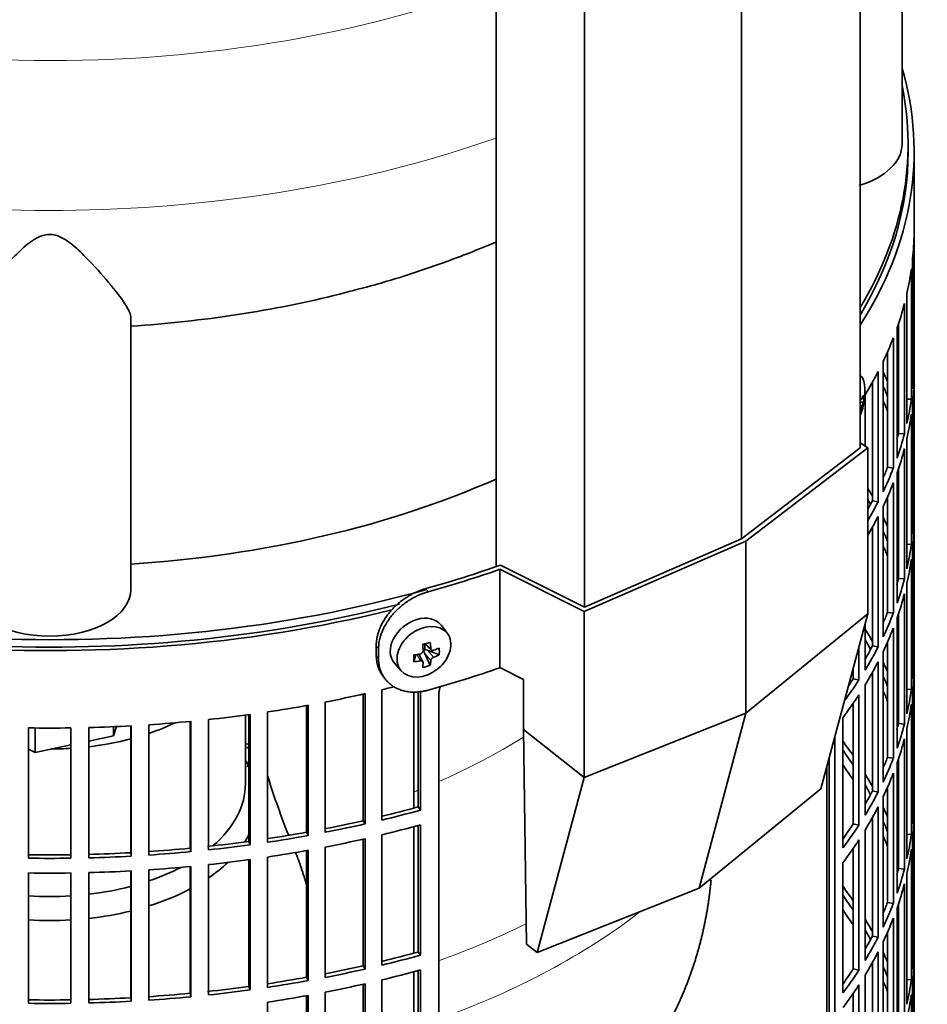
# Model space of a CAD drawing. Header units: millimetres. Extents: x 451 to 1335, y -1116 to 1317.
# Tile 6 of 28: x 1181 to 1332, y -867 to -703. Entities that reach past the tile are written whole.
import ezdxf

# ---------------------------------------------------------------- set-up
doc = ezdxf.new("R2010")
doc.units = ezdxf.units.MM
for name, color, linetype in [('LOW_334-1', 7, 'Continuous'), ('M5X8_UNI7687', 7, 'Continuous'), ('VSI184-254_GIUNT', 7, 'Continuous'), ('VSI344-454_FILTR', 7, 'Continuous'), ('VSI344-454_SUPPO', 7, 'Continuous'), ('VSI344-454_TERMI', 7, 'Continuous'), ('VSI344_DIFFUSORE', 7, 'Continuous')]:
    doc.layers.add(name, color=color, linetype=linetype)

# ---------------------------------------------------------------- blocks, each defined once
blk = doc.blocks.new('SE4')
at = {"layer": 'LOW_334-1', "color": 7, "linetype": 'Continuous', "lineweight": 35}
for p, q in [((1320.39, -774.38), (1320.39, -577.74)), ((1300.73, -789.44), (1300.73, -592.57)), ((1259.97, -597.15), (1259.97, -794.07)), ((1274.64, -800.79), (1274.64, -603.92))]:
    blk.add_line(p, q, dxfattribs=at)
at = {"layer": 'M5X8_UNI7687', "color": 7, "linetype": 'Continuous', "lineweight": 35}
for p, q in [((1320.4, -762.4), (1320.39, -762.4)), ((1320.39, -766.29), (1320.6, -766.32)), ((1320.99, -766.75), (1320.39, -766.78)), ((1251.9, -805.2), (1250.9, -803.85)), ((1248.09, -806.91), (1249.26, -807.92)), ((1248.17, -806.98), (1248.17, -807.86)), ((1246.3, -809.87), (1246.66, -808.68)), ((1247.83, -809.86), (1247.13, -808.6)), ((1249.05, -810.47), (1248.14, -808.5)), ((1250.53, -808.73), (1248.59, -807.97)), ((1243.12, -810.13), (1244.23, -811.39))]:
    blk.add_line(p, q, dxfattribs=at)
at = {"layer": 'M5X8_UNI7687', "color": 4, "linetype": 'Continuous', "lineweight": 9}
for p, q in [((1320.39, -766.08), (1320.49, -766.09)), ((1320.39, -767.31), (1320.7, -767.4)), ((1320.49, -768.07), (1320.39, -768.04)), ((1248.22, -806.88), (1249.15, -807.68)), ((1247.41, -809.71), (1246.82, -808.66)), ((1249.15, -809.65), (1248.14, -808.5)), ((1248.59, -807.97), (1249.6, -809.12))]:
    blk.add_line(p, q, dxfattribs=at)
at = {"layer": 'M5X8_UNI7687', "color": 7, "linetype": 'Continuous', "lineweight": 35}
blk.add_arc((1311.21, -765.04), 10, 336.6187, 6.9701, dxfattribs=at)
for centre, major_axis, ratio, start_param, end_param in [((1319.1, -767.16), (-1.28, -4.76), 0.345066, 2.435688, 3.131374), ((1311.16, -765.12), (8.46, -5.33), 0.767256, 0.571643, 0.637478), ((1311.23, -765.16), (9.95, 0.94), 0.545079, -0.368205, -0.253645), ((1311.92, -767.18), (8.79, 2.9), 0.802083, 5.949712, 6.099404), ((1311.16, -765.12), (8.46, -5.33), 0.767256, 0.263551, 0.329385), ((1311.23, -764.91), (9.95, -0.99), 0.605228, 6.0268, 6.141359), ((1246.94, -806.9), (3.89, 3.14), 0.739997, 0, 3.172175), ((1246.94, -806.9), (3.89, 3.14), 0.739997, 6.252603, 6.283185), ((1245.25, -807.31), (8.97, 2.29), 0.035701, -1.293098, -1.143406), ((1244.47, -803.63), (2.06, -9.79), 0.279258, 1.046834, 1.161394), ((1244.18, -803.7), (3.16, -9.49), 0.408248, 1.007206, 1.121766), ((1244.33, -803.79), (9.99, 0.43), 0.510658, -1.393505, -1.278945), ((1248.03, -804.06), (-1.01, -9.2), 0.152739, -1.021742, -0.87205), ((1248.4, -808.15), (0.391, 0.312), 0.744948, 1.56038, 2.087178), ((1248.6, -808.38), (-0.449, 0.845), 0.482969, 0.934611, 1.452812), ((1248.6, -808.38), (-0.837, 0.408), 0.40333, 4.914112, 5.432313), ((1244.33, -803.79), (9.99, 0.43), 0.510658, -1.036687, -0.922127), ((1244.33, -803.54), (9.99, -0.48), 0.639648, -0.984117, -0.869557), ((1242.48, -805.56), (6.65, -6.44), 0.71261, 0.529363, 0.679055), ((1244.33, -803.54), (9.99, -0.48), 0.639648, -1.340934, -1.226375), ((1244.47, -803.63), (2.06, -9.79), 0.279258, 0.690017, 0.804576), ((1245.25, -802.31), (7.61, -5.28), 0.901051, 5.557555, 5.707247), ((1244.18, -803.7), (3.16, -9.49), 0.408248, 0.650389, 0.764948)]:
    blk.add_ellipse(centre, major_axis=major_axis, ratio=ratio, start_param=start_param, end_param=end_param, dxfattribs=at)
blk.add_ellipse((1248, -808.21), major_axis=(-3.84, -3.1), ratio=0.739997, dxfattribs=at)
for points in [[(1320.49, -766.09), (1320.49, -766.11), (1320.49, -766.14), (1320.5, -766.17), (1320.51, -766.2), (1320.52, -766.23), (1320.53, -766.26), (1320.54, -766.28), (1320.56, -766.3), (1320.57, -766.31), (1320.59, -766.32), (1320.6, -766.32), (1320.62, -766.32), (1320.63, -766.31), (1320.65, -766.3), (1320.67, -766.29), (1320.68, -766.27), (1320.69, -766.25), (1320.7, -766.24)], [(1320.7, -767.4), (1320.69, -767.41), (1320.68, -767.43), (1320.67, -767.46), (1320.65, -767.5), (1320.63, -767.53), (1320.62, -767.57), (1320.6, -767.62), (1320.59, -767.66), (1320.57, -767.71), (1320.56, -767.76), (1320.54, -767.8), (1320.53, -767.85), (1320.52, -767.9), (1320.51, -767.94), (1320.5, -767.98), (1320.49, -768.02), (1320.49, -768.05), (1320.49, -768.07)], [(1247.41, -808.55), (1247.43, -808.55), (1247.46, -808.54), (1247.5, -808.53), (1247.55, -808.51), (1247.59, -808.48), (1247.63, -808.46), (1247.67, -808.43), (1247.7, -808.4), (1247.74, -808.36), (1247.77, -808.32), (1247.79, -808.28), (1247.82, -808.24), (1247.83, -808.2), (1247.85, -808.16), (1247.86, -808.11), (1247.86, -808.07), (1247.86, -808.04), (1247.86, -808.02)], [(1249.15, -807.68), (1249.15, -807.69), (1249.15, -807.72), (1249.16, -807.76), (1249.17, -807.8), (1249.19, -807.83), (1249.21, -807.86), (1249.23, -807.89), (1249.26, -807.92), (1249.29, -807.94), (1249.33, -807.96), (1249.36, -807.97), (1249.4, -807.98), (1249.44, -807.99), (1249.47, -807.99), (1249.51, -807.98), (1249.55, -807.98), (1249.58, -807.97), (1249.6, -807.96)], [(1249.6, -809.12), (1249.58, -809.13), (1249.55, -809.14), (1249.51, -809.16), (1249.47, -809.18), (1249.44, -809.21), (1249.4, -809.24), (1249.36, -809.27), (1249.33, -809.3), (1249.29, -809.34), (1249.26, -809.38), (1249.23, -809.42), (1249.21, -809.46), (1249.19, -809.5), (1249.17, -809.53), (1249.16, -809.57), (1249.15, -809.61), (1249.15, -809.64), (1249.15, -809.65)], [(1247.86, -810), (1247.86, -809.98), (1247.86, -809.96), (1247.86, -809.92), (1247.85, -809.89), (1247.83, -809.86), (1247.82, -809.83), (1247.79, -809.81), (1247.77, -809.78), (1247.74, -809.76), (1247.7, -809.74), (1247.67, -809.73), (1247.63, -809.71), (1247.59, -809.71), (1247.55, -809.7), (1247.5, -809.7), (1247.46, -809.7), (1247.43, -809.71), (1247.41, -809.71)]]:
    blk.add_open_spline(points, degree=3, dxfattribs=at)
at = {"layer": 'VSI184-254_GIUNT', "color": 7, "linetype": 'Continuous', "lineweight": 35}
blk.add_line((1218.37, -830.09), (1218.37, -818.72), dxfattribs=at)
for centre, major_axis, start_param, end_param in [((1185.87, -805.59), (-32.5, 0), -4.180525, -4.017085), ((1185.87, -805.59), (-32.5, 0), 1.772095, 1.997343), ((1185.87, -805.59), (-32.5, 0), 1.577864, 1.67924), ((1185.87, -832.91), (-34.5, 0), 3.431632, 3.483762), ((1185.87, -830.09), (32.5, 0), 5.699123, 6.283185), ((1185.87, -832.91), (-34.5, 0), -3.493649, -3.431632), ((1185.87, -832.91), (-34.5, 0), -3.841652, -3.683371), ((1185.87, -830.09), (32.5, 0), -1.038932, -0.835386), ((1185.87, -830.09), (32.5, 0), 4.913688, 5.138936), ((1185.87, -832.91), (-34.5, 0), -4.214307, -3.970564), ((1185.87, -830.09), (32.5, 0), 4.603946, 4.820832), ((1185.87, -832.91), (-34.5, 0), 1.760279, 1.971151), ((1185.87, -832.91), (-34.5, 0), 1.468662, 1.67293)]:
    blk.add_ellipse(centre, major_axis=major_axis, ratio=0.57735, start_param=start_param, end_param=end_param, dxfattribs=at)
at = {"layer": 'VSI344-454_FILTR', "color": 7, "linetype": 'Continuous', "lineweight": 35}
for p, q in [((1329.37, -957.87), (1329.37, -725.17)), ((1329.36, -760.52), (1329.36, -738.89)), ((1329.12, -764.58), (1329.12, -742.95)), ((1328.91, -766.3), (1328.91, -744.66)), ((1328.17, -770.34), (1328.17, -748.7)), ((1327.76, -772.05), (1327.76, -750.41)), ((1326.54, -776.05), (1326.54, -754.41)), ((1326.77, -771.95), (1326.77, -753.72)), ((1325.92, -777.73), (1325.92, -756.09)), ((1324.95, -777.59), (1324.95, -758.44)), ((1324.22, -781.67), (1324.22, -760.03)), ((1323.39, -783.33), (1323.39, -761.69)), ((1329.12, -760.52), (1329.36, -760.52)), ((1329.36, -784.61), (1329.36, -762.97)), ((1322.44, -783.15), (1322.44, -763.46)), ((1321.22, -774.05), (1321.22, -765.55)), ((1328.17, -766.26), (1328.91, -766.3)), ((1329.12, -788.67), (1329.12, -767.03)), ((1328.91, -790.39), (1328.91, -768.75)), ((1326.77, -771.95), (1327.76, -772.05)), ((1328.17, -794.43), (1328.17, -772.79)), ((1327.76, -796.13), (1327.76, -774.5)), ((1324.95, -777.59), (1325.92, -777.73)), ((1326.77, -796.03), (1326.77, -777.8)), ((1326.54, -800.13), (1326.54, -778.49)), ((1325.92, -801.82), (1325.92, -780.18)), ((1324.95, -801.68), (1324.95, -782.53)), ((1322.44, -783.15), (1323.39, -783.33)), ((1324.22, -805.76), (1324.22, -784.12)), ((1329.12, -784.61), (1329.36, -784.61)), ((1323.39, -807.41), (1323.39, -785.78)), ((1322.44, -807.23), (1322.44, -787.55)), ((1329.36, -808.7), (1329.36, -787.06)), ((1328.17, -790.34), (1328.91, -790.39)), ((1329.12, -812.76), (1329.12, -791.12)), ((1328.91, -814.48), (1328.91, -792.84)), ((1326.77, -796.03), (1327.76, -796.13)), ((1328.17, -818.51), (1328.17, -796.88)), ((1327.76, -820.22), (1327.76, -798.58)), ((1242.65, -801.25), (1242.65, -801.26)), ((1324.95, -801.68), (1325.92, -801.82)), ((1326.54, -824.22), (1326.54, -802.58)), ((1326.77, -820.12), (1326.77, -801.89)), ((1321.22, -811.28), (1321.22, -803.61)), ((1325.92, -825.9), (1325.92, -804.27)), ((1320.2, -812.89), (1320.2, -807.42)), ((1322.44, -807.23), (1323.39, -807.41)), ((1324.95, -825.76), (1324.95, -806.61)), ((1324.22, -829.84), (1324.22, -808.21)), ((1329.12, -808.69), (1329.36, -808.7)), ((1323.39, -831.5), (1323.39, -809.86)), ((1319.27, -812.68), (1319.27, -810.88)), ((1322.44, -831.32), (1322.44, -811.63)), ((1329.36, -832.78), (1329.36, -811.15)), ((1319.27, -812.68), (1320.2, -812.89)), ((1321.22, -835.36), (1321.22, -813.72)), ((1237.9, -836.26), (1237.9, -815.24)), ((1238.24, -836.8), (1238.24, -815.16)), ((1241.01, -836.15), (1241.01, -814.52)), ((1247.03, -833.97), (1247.03, -814.74)), ((1247.43, -834.5), (1247.43, -814.7)), ((1250.46, -1036.75), (1250.46, -815.48)), ((1320.2, -836.98), (1320.2, -815.34)), ((1328.17, -814.43), (1328.91, -814.48)), ((1329.12, -836.84), (1329.12, -815.21)), ((1228.52, -838.16), (1228.52, -817.13)), ((1228.79, -838.72), (1228.79, -817.08)), ((1231.63, -838.19), (1231.63, -816.55)), ((1319.27, -836.76), (1319.27, -816.73)), ((1328.91, -838.56), (1328.91, -816.92)), ((1218.93, -839.69), (1218.93, -818.65)), ((1219.14, -840.26), (1219.14, -818.62)), ((1222.03, -839.84), (1222.03, -818.2)), ((1199.32, -841.57), (1199.32, -820.51)), ((1199.39, -842.14), (1199.39, -820.51)), ((1202.35, -841.96), (1202.35, -820.33)), ((1209.18, -840.83), (1209.18, -819.78)), ((1209.32, -841.4), (1209.32, -819.76)), ((1212.26, -841.1), (1212.26, -819.46)), ((1317.56, -840.75), (1317.56, -819.11)), ((1326.77, -820.12), (1327.76, -820.22)), ((1182.35, -842.49), (1182.35, -820.85)), ((1189.39, -842.49), (1189.39, -820.85)), ((1192.37, -842.43), (1192.37, -820.79)), ((1328.17, -842.6), (1328.17, -820.96)), ((1316.19, -997.45), (1316.19, -822.39)), ((1327.76, -844.31), (1327.76, -822.67)), ((1315.28, -997.21), (1315.28, -825.78)), ((1324.95, -825.76), (1325.92, -825.9)), ((1326.54, -848.31), (1326.54, -826.67)), ((1326.77, -844.21), (1326.77, -825.98)), ((1325.92, -849.99), (1325.92, -828.35)), ((1322.44, -831.32), (1323.39, -831.5)), ((1324.95, -849.85), (1324.95, -830.7)), ((1324.22, -853.93), (1324.22, -832.29)), ((1329.12, -832.78), (1329.36, -832.78)), ((1247.03, -833.97), (1247.43, -834.5)), ((1323.39, -855.59), (1323.39, -833.95)), ((1329.36, -856.87), (1329.36, -835.23)), ((1237.9, -836.26), (1238.24, -836.8)), ((1319.27, -836.76), (1320.2, -836.98)), ((1322.44, -855.41), (1322.44, -835.72)), ((1228.52, -838.16), (1228.79, -838.72)), ((1247.03, -858.06), (1247.03, -837.06)), ((1247.43, -858.59), (1247.43, -836.95)), ((1321.22, -859.45), (1321.22, -837.81)), ((1328.17, -838.52), (1328.91, -838.56)), ((1218.93, -839.69), (1219.14, -840.26)), ((1237.9, -860.34), (1237.9, -839.33)), ((1238.24, -860.89), (1238.24, -839.25)), ((1241.01, -860.24), (1241.01, -838.6)), ((1320.2, -861.07), (1320.2, -839.43)), ((1329.12, -860.93), (1329.12, -839.29)), ((1199.32, -841.57), (1199.39, -842.14)), ((1209.18, -840.83), (1209.32, -841.4)), ((1228.52, -862.25), (1228.52, -841.22)), ((1228.79, -862.81), (1228.79, -841.17)), ((1231.63, -862.27), (1231.63, -840.64)), ((1319.27, -860.85), (1319.27, -840.82)), ((1328.91, -862.65), (1328.91, -841.01)), ((1218.93, -863.78), (1218.93, -842.73)), ((1219.14, -864.34), (1219.14, -842.71)), ((1222.03, -863.93), (1222.03, -842.29)), ((1317.56, -864.83), (1317.56, -843.2)), ((1182.35, -866.57), (1182.35, -844.94)), ((1189.39, -866.57), (1189.39, -844.94)), ((1192.37, -866.51), (1192.37, -844.88)), ((1199.32, -865.66), (1199.32, -844.6)), ((1199.39, -866.23), (1199.39, -844.59)), ((1202.35, -866.05), (1202.35, -844.41)), ((1209.18, -864.91), (1209.18, -843.86)), ((1209.32, -865.49), (1209.32, -843.85)), ((1212.26, -865.19), (1212.26, -843.55)), ((1326.77, -844.21), (1327.76, -844.31)), ((1328.17, -866.69), (1328.17, -845.05)), ((1327.76, -868.39), (1327.76, -846.76)), ((1324.95, -849.85), (1325.92, -849.99)), ((1326.54, -872.39), (1326.54, -850.75)), ((1326.77, -868.29), (1326.77, -850.06)), ((1325.92, -874.08), (1325.92, -852.44)), ((1324.95, -873.94), (1324.95, -854.79)), ((1322.44, -855.41), (1323.39, -855.59)), ((1324.22, -878.02), (1324.22, -856.38)), ((1247.03, -858.06), (1247.43, -858.59)), ((1323.39, -879.67), (1323.39, -858.04)), ((1329.12, -856.87), (1329.36, -856.87)), ((1322.44, -879.49), (1322.44, -859.81)), ((1329.36, -880.96), (1329.36, -859.32)), ((1237.9, -860.34), (1238.24, -860.89)), ((1247.03, -882.15), (1247.03, -861.15)), ((1247.43, -882.67), (1247.43, -861.04)), ((1319.27, -860.85), (1320.2, -861.07)), ((1228.52, -862.25), (1228.79, -862.81)), ((1241.01, -884.33), (1241.01, -862.69)), ((1321.22, -883.54), (1321.22, -861.9)), ((1328.17, -862.6), (1328.91, -862.65)), ((1218.93, -863.78), (1219.14, -864.34)), ((1237.9, -884.43), (1237.9, -863.41)), ((1238.24, -884.97), (1238.24, -863.33)), ((1320.2, -885.15), (1320.2, -863.52)), ((1329.12, -885.02), (1329.12, -863.38)), ((1199.32, -865.66), (1199.39, -866.23)), ((1209.18, -864.91), (1209.32, -865.49)), ((1228.52, -886.34), (1228.52, -865.31)), ((1228.79, -886.89), (1228.79, -865.26)), ((1231.63, -886.36), (1231.63, -864.72)), ((1319.27, -884.94), (1319.27, -864.9)), ((1328.91, -886.73), (1328.91, -865.1)), ((1222.03, -888.01), (1222.03, -866.38))]:
    blk.add_line(p, q, dxfattribs=at)
for centre, radius, start, end in [((1185.87, -572.38), 248.5, 269.189, 270.811), ((1185.87, -595.17), 246.77, 269.1833, 270.8167), ((1185.87, -594.01), 248.5, 269.189, 270.811), ((1185.87, -596.46), 248.5, 269.189, 270.811), ((1185.87, -619.26), 246.77, 269.1833, 270.8167), ((1185.87, -618.1), 248.5, 269.189, 270.811)]:
    blk.add_arc(centre, radius, start, end, dxfattribs=at)
for centre, major_axis, start_param, end_param in [((1185.87, -725.17), (143.5, 0), 2.974441, 5.119162), ((1185.87, -725.17), (-143.5, 0), 2.78597, 3.308744), ((1185.87, -725.17), (142.5, 0), 3.141593, 5.132142), ((1185.87, -725.17), (-142.5, 0), 2.805373, 3.141593), ((1185.87, -738.03), (143.5, 0), 6.223771, 6.272786), ((1185.87, -738.03), (143.5, 0), -0.129227, -0.080212), ((1185.87, -738.03), (143.5, 0), -0.199041, -0.150025), ((1185.87, -738.03), (143.5, 0), -0.268854, -0.219838), ((1185.87, -738.03), (143.5, 0), -0.338667, -0.289652), ((1185.87, -759.66), (143.5, 0), 6.223771, 6.272786), ((1185.87, -783.75), (143.5, 0), 0.248961, 0.268854), ((1185.87, -762.11), (143.5, 0), 6.223771, 6.272786), ((1185.87, -783.75), (142.5, 0), 0.219666, 0.24208), ((1185.87, -786.2), (142.5, 0), 0.219666, 0.24208), ((1185.87, -759.66), (143.5, 0), -0.129227, -0.080212), ((1185.87, -783.75), (143.5, 0), 0.190538, 0.199041), ((1185.87, -762.11), (143.5, 0), -0.129227, -0.080212), ((1185.87, -783.75), (142.5, 0), 0.149853, 0.160574), ((1185.87, -759.66), (142.5, 0), -0.161977, -0.149853), ((1185.87, -759.66), (143.5, 0), -0.199041, -0.150025), ((1185.87, -762.11), (143.5, 0), -0.199041, -0.150025), ((1185.87, -759.66), (142.5, 0), -0.24208, -0.219666), ((1185.87, -759.66), (143.5, 0), -0.268854, -0.219838), ((1185.87, -807.84), (143.5, 0), 0.312025, 0.328921), ((1185.87, -762.11), (143.5, 0), -0.268854, -0.219838), ((1185.87, -807.84), (142.5, 0), 0.297119, 0.307699), ((1185.87, -759.66), (142.5, 0), -0.307699, -0.28948), ((1185.87, -759.66), (143.5, 0), -0.328921, -0.289652), ((1185.87, -783.75), (143.5, 0), 6.223771, 6.272786), ((1185.87, -762.11), (143.5, 0), -0.328921, -0.289652), ((1185.87, -807.84), (143.5, 0), 0.248961, 0.268854), ((1185.87, -786.2), (143.5, 0), 6.223771, 6.272786), ((1185.87, -807.84), (142.5, 0), 0.219666, 0.24208), ((1185.87, -810.29), (142.5, 0), 0.219666, 0.24208), ((1185.87, -783.75), (143.5, 0), -0.129227, -0.080212), ((1185.87, -807.84), (143.5, 0), 0.190538, 0.199041), ((1185.87, -786.2), (143.5, 0), -0.129227, -0.080212), ((1185.87, -783.75), (142.5, 0), -0.161977, -0.149853), ((1185.87, -807.84), (142.5, 0), 0.149853, 0.160574), ((1185.87, -783.75), (143.5, 0), -0.199041, -0.150025), ((1185.87, -786.2), (143.5, 0), -0.199041, -0.150025), ((1185.87, -783.75), (142.5, 0), -0.24208, -0.219666), ((1185.87, -783.75), (143.5, 0), -0.268854, -0.219838), ((1185.87, -831.92), (143.5, 0), 0.312025, 0.338667), ((1185.87, -786.2), (143.5, 0), -0.268854, -0.219838), ((1185.87, -831.92), (142.5, 0), 0.297119, 0.318145), ((1185.87, -783.75), (142.5, 0), -0.318145, -0.28948), ((1185.87, -783.75), (143.5, 0), -0.338667, -0.289652), ((1185.87, -807.84), (143.5, 0), 6.223771, 6.272786), ((1185.87, -786.2), (143.5, 0), -0.338667, -0.289652), ((1185.87, -831.92), (143.5, 0), 0.248961, 0.268854), ((1185.87, -831.92), (142.5, 0), 0.219666, 0.24208), ((1185.87, -810.29), (143.5, 0), 6.223771, 6.272786), ((1185.87, -738.03), (143.5, 0), -1.176432, -1.1611), ((1185.87, -783.75), (143.5, 0), -0.404076, -0.359465), ((1185.87, -783.75), (142.5, 0), -0.375006, -0.359293), ((1185.87, -738.03), (143.5, 0), -1.246245, -1.197216), ((1185.87, -786.2), (143.5, 0), -0.40848, -0.359465), ((1185.87, -834.37), (142.5, 0), 0.219666, 0.24208), ((1185.87, -831.92), (143.5, 0), 0.190538, 0.199041), ((1185.87, -807.84), (143.5, 0), -0.129227, -0.080212), ((1185.87, -738.03), (143.5, 0), -1.316058, -1.267029), ((1185.87, -810.29), (143.5, 0), -0.129227, -0.080212), ((1185.87, -738.03), (143.5, 0), -1.385871, -1.336842), ((1185.87, -831.92), (142.5, 0), 0.149853, 0.160574), ((1185.87, -738.03), (143.5, 0), 4.757688, 4.806717), ((1185.87, -738.03), (143.5, 0), -1.455685, -1.406655), ((1185.87, -807.84), (142.5, 0), -0.161977, -0.149853), ((1185.87, -807.84), (143.5, 0), -0.199041, -0.150025), ((1185.87, -904.18), (143.5, 0), 1.336842, 1.342333), ((1185.87, -856.01), (143.5, 0), 0.37741, 0.40848), ((1185.87, -810.29), (143.5, 0), -0.199041, -0.150025), ((1185.87, -904.18), (142.5, 0), 1.33667, 1.340701), ((1185.87, -856.01), (142.5, 0), 0.359293, 0.39195), ((1185.87, -906.63), (142.5, 0), 1.33667, 1.339301), ((1185.87, -858.46), (142.5, 0), 0.359293, 0.39195), ((1185.87, -807.84), (142.5, 0), -0.24208, -0.219666), ((1185.87, -807.84), (143.5, 0), -0.268854, -0.219838), ((1185.87, -856.01), (143.5, 0), 0.312025, 0.338667), ((1185.87, -810.29), (143.5, 0), -0.268854, -0.219838), ((1185.87, -856.01), (142.5, 0), 0.297119, 0.318145), ((1185.87, -807.84), (142.5, 0), -0.318145, -0.28948), ((1185.87, -807.84), (143.5, 0), -0.338667, -0.289652), ((1185.87, -831.92), (143.5, 0), 6.223771, 6.272786), ((1185.87, -759.66), (142.5, 0), -1.17351, -1.127231), ((1185.87, -759.66), (143.5, 0), -1.176432, -1.127403), ((1185.87, -810.29), (143.5, 0), -0.338667, -0.289652), ((1185.87, -856.01), (143.5, 0), 0.248961, 0.268854), ((1185.87, -834.37), (143.5, 0), 6.223771, 6.272786), ((1185.87, -759.66), (142.5, 0), -1.243883, -1.197044), ((1185.87, -759.66), (143.5, 0), -1.246245, -1.197216), ((1185.87, -807.84), (142.5, 0), -0.39195, -0.359293), ((1185.87, -856.01), (142.5, 0), 0.219666, 0.24208), ((1185.87, -759.66), (142.5, 0), -1.314231, -1.266857), ((1185.87, -762.11), (143.5, 0), -1.176432, -1.127403), ((1185.87, -807.84), (143.5, 0), -0.40848, -0.359465), ((1185.87, -831.92), (143.5, 0), -0.129227, -0.080212), ((1185.87, -759.66), (142.5, 0), -1.386044, -1.33667), ((1185.87, -759.66), (143.5, 0), -1.316058, -1.267029), ((1185.87, -762.11), (143.5, 0), -1.246245, -1.197216), ((1185.87, -810.29), (143.5, 0), -0.40848, -0.359465), ((1185.87, -858.46), (142.5, 0), 0.219666, 0.24208), ((1185.87, -856.01), (143.5, 0), 0.190538, 0.199041), ((1185.87, -759.66), (142.5, 0), 4.757515, 4.806889), ((1185.87, -759.66), (142.5, 0), -1.455857, -1.406483), ((1185.87, -759.66), (143.5, 0), -1.455685, -1.406655), ((1185.87, -759.66), (143.5, 0), -1.385871, -1.336842), ((1185.87, -762.11), (143.5, 0), -1.316058, -1.267029), ((1185.87, -834.37), (143.5, 0), -0.129227, -0.080212), ((1185.87, -759.66), (143.5, 0), 4.757688, 4.806717), ((1185.87, -762.11), (143.5, 0), -1.385871, -1.336842), ((1185.87, -856.01), (142.5, 0), 0.149853, 0.160574), ((1185.87, -762.11), (143.5, 0), 4.757688, 4.806717), ((1185.87, -762.11), (143.5, 0), -1.455685, -1.406655), ((1185.87, -831.92), (142.5, 0), -0.161977, -0.149853), ((1185.87, -831.92), (143.5, 0), -0.199041, -0.150025), ((1185.87, -880.1), (143.5, 0), 0.37741, 0.40848), ((1185.87, -834.37), (143.5, 0), -0.199041, -0.150025), ((1185.87, -880.1), (142.5, 0), 0.359293, 0.39195), ((1185.87, -831.92), (142.5, 0), -0.24208, -0.219666), ((1185.87, -831.92), (143.5, 0), -0.268854, -0.219838), ((1185.87, -882.55), (142.5, 0), 0.359293, 0.39195), ((1185.87, -880.1), (143.5, 0), 0.312025, 0.338667), ((1185.87, -834.37), (143.5, 0), -0.268854, -0.219838), ((1185.87, -880.1), (142.5, 0), 0.297119, 0.318145), ((1185.87, -831.92), (142.5, 0), -0.318145, -0.28948), ((1185.87, -831.92), (143.5, 0), -0.338667, -0.289652), ((1185.87, -783.75), (142.5, 0), -1.17351, -1.127231), ((1185.87, -834.37), (143.5, 0), -0.338667, -0.289652), ((1185.87, -880.1), (143.5, 0), 0.248961, 0.268854), ((1185.87, -856.01), (143.5, 0), 6.223771, 6.272786), ((1185.87, -783.75), (143.5, 0), -1.176432, -1.127403), ((1185.87, -858.46), (143.5, 0), 6.223771, 6.272786), ((1185.87, -783.75), (142.5, 0), -1.243883, -1.197044), ((1185.87, -783.75), (143.5, 0), -1.246245, -1.197216), ((1185.87, -786.2), (143.5, 0), -1.176432, -1.127403), ((1185.87, -831.92), (142.5, 0), -0.39195, -0.359293), ((1185.87, -831.92), (143.5, 0), -0.40848, -0.359465), ((1185.87, -880.1), (142.5, 0), 0.219666, 0.24208), ((1185.87, -783.75), (142.5, 0), -1.314231, -1.266857), ((1185.87, -783.75), (143.5, 0), -1.316058, -1.267029), ((1185.87, -882.55), (142.5, 0), 0.219666, 0.24208), ((1185.87, -856.01), (143.5, 0), -0.129227, -0.080212), ((1185.87, -783.75), (142.5, 0), -1.386044, -1.33667), ((1185.87, -783.75), (143.5, 0), -1.385871, -1.336842), ((1185.87, -786.2), (143.5, 0), -1.246245, -1.197216), ((1185.87, -834.37), (143.5, 0), -0.40848, -0.359465), ((1185.87, -880.1), (143.5, 0), 0.190538, 0.199041), ((1185.87, -783.75), (142.5, 0), 4.757515, 4.806889), ((1185.87, -783.75), (143.5, 0), 4.757688, 4.806717), ((1185.87, -783.75), (142.5, 0), -1.455857, -1.406483), ((1185.87, -783.75), (143.5, 0), -1.455685, -1.406655), ((1185.87, -786.2), (143.5, 0), -1.316058, -1.267029), ((1185.87, -858.46), (143.5, 0), -0.129227, -0.080212)]:
    blk.add_ellipse(centre, major_axis=major_axis, ratio=0.57735, start_param=start_param, end_param=end_param, dxfattribs=at)
blk.add_open_spline([(1250.46, -815.48), (1250.46, -815.42), (1250.46, -815.3), (1250.48, -815.12), (1250.5, -814.94), (1250.53, -814.75), (1250.56, -814.57), (1250.61, -814.38), (1250.66, -814.19), (1250.72, -814.04), (1250.75, -813.96), (1250.76, -813.93)], degree=3, knots=[0, 0, 0, 0, 0.027983, 0.0557899, 0.0834734, 0.1110867, 0.1386835, 0.1663177, 0.1940428, 0.2219119, 0.2331855, 0.2331855, 0.2331855, 0.2331855], dxfattribs=at)
at = {"layer": 'VSI344-454_SUPPO', "color": 7, "linetype": 'Continuous', "lineweight": 35}
for p, q in [((1328.37, -725.17), (1328.37, -723.94)), ((1246.35, -834.16), (1246.35, -814.8)), ((1183.47, -824.91), (1183.47, -820.86)), ((1192.37, -823.04), (1196.49, -822.17)), ((1196.49, -822.17), (1196.96, -820.63)), ((1196.49, -822.17), (1196.49, -820.65)), ((1183.47, -824.91), (1189.39, -823.66)), ((1182.35, -824.37), (1183.47, -824.91)), ((1218.74, -827.3), (1218.93, -826.38)), ((1314.9, -1001.36), (1314.9, -827.2)), ((1246.35, -858.24), (1246.35, -837.24)), ((1246.35, -882.33), (1246.35, -861.33))]:
    blk.add_line(p, q, dxfattribs=at)
for major_axis, start_param, end_param in [((142.5, 0), 3.023053, 5.165524), ((-142.5, 0), 2.805373, 3.260132)]:
    blk.add_ellipse((1185.87, -723.94), major_axis=major_axis, ratio=0.57735, start_param=start_param, end_param=end_param, dxfattribs=at)
at = {"layer": 'VSI344-454_SUPPO', "color": 4, "linetype": 'Continuous', "lineweight": 9}
for centre, major_axis, start_param, end_param in [((1185.87, -780.51), (106.99, 0), -0.922642, -0.744899), ((1185.87, -780.51), (106.99, 0), -0.96998, -0.962313), ((1185.87, -809.43), (122, 0), 5.270305, 5.645632), ((1185.87, -799.75), (122, 0), -1.012881, -0.865102)]:
    blk.add_ellipse(centre, major_axis=major_axis, ratio=0.57735, start_param=start_param, end_param=end_param, dxfattribs=at)
at = {"layer": 'VSI344-454_SUPPO', "color": 7, "linetype": 'Continuous', "lineweight": 35}
blk.add_open_spline([(1222.02, -828.75), (1223.66, -833.97), (1225.55, -838.71)], degree=2, dxfattribs=at)
for points, knots in [([(1226.67, -841.47), (1227.45, -843.43), (1228.11, -845.59), (1228.35, -846.36), (1228.56, -847.14)], [0.047479, 0.047479, 0.047479, 0.25, 0.25, 0.3209851, 0.3209851, 0.3209851]), ([(1295.66, -846.1), (1295.44, -848.56), (1295.04, -850.96), (1294.13, -856.41), (1292.35, -861.46), (1290.57, -866.52), (1287.93, -871.12), (1285.31, -875.69), (1281.88, -879.72)], [0.1395028, 0.1395028, 0.1395028, 0.25, 0.25, 0.5, 0.5, 0.75, 0.75, 1, 1, 1])]:
    blk.add_open_spline(points, degree=2, knots=knots, dxfattribs=at)
at = {"layer": 'VSI344-454_TERMI', "color": 7, "linetype": 'Continuous', "lineweight": 35}
for p, q in [((1320.39, -774.38), (1300.73, -789.44)), ((1301.45, -789.85), (1321.68, -774.35)), ((1321.68, -774.35), (1320.39, -773.5)), ((1321.68, -801.9), (1321.68, -774.35)), ((1300.73, -789.44), (1274.64, -800.79)), ((1274.6, -801.53), (1301.45, -789.85)), ((1301.45, -818.43), (1301.45, -789.85)), ((1274.64, -800.79), (1260.73, -793.81)), ((1260.62, -794.52), (1274.6, -801.53)), ((1260.62, -810.85), (1260.62, -794.52)), ((1274.6, -829.09), (1274.6, -801.53)), ((1301.45, -818.43), (1321.68, -801.9)), ((1321.68, -801.9), (1313.89, -830.96)), ((1240.09, -807.18), (1240.09, -808.82)), ((1240.47, -807.72), (1240.47, -809.35)), ((1241.07, -812.04), (1241.45, -812.58)), ((1260.62, -810.85), (1264.5, -812.8)), ((1264.5, -821.1), (1264.5, -812.8)), ((1274.6, -829.09), (1301.45, -818.43)), ((1301.45, -818.43), (1293.66, -847.48)), ((1264.5, -821.1), (1274.6, -829.09)), ((1265.05, -856.75), (1264.5, -821.1)), ((1274.6, -829.09), (1266.81, -858.14)), ((1313.89, -830.96), (1293.66, -847.48)), ((1293.66, -847.48), (1266.81, -858.14)), ((1266.81, -858.14), (1265.05, -856.75))]:
    blk.add_line(p, q, dxfattribs=at)
at = {"layer": 'VSI344-454_TERMI', "color": 4, "linetype": 'Continuous', "lineweight": 9}
for p, q in [((1248.31, -797.72), (1248.69, -798.26)), ((1240.09, -807.18), (1240.47, -807.72)), ((1240.47, -809.35), (1240.09, -808.82))]:
    blk.add_line(p, q, dxfattribs=at)
at = {"layer": 'VSI344-454_TERMI', "color": 7, "linetype": 'Continuous', "lineweight": 35}
for centre, major_axis, start_param, end_param in [((1185.87, -723.13), (143.5, 0), -1.120604, -1.022004), ((1185.87, -723.13), (144.5, 0), -1.121039, -1.027077), ((1185.87, -739.46), (144.5, 0), -1.121039, -1.027077)]:
    blk.add_ellipse(centre, major_axis=major_axis, ratio=0.57735, start_param=start_param, end_param=end_param, dxfattribs=at)
for points, knots in [([(1240.09, -807.18), (1240.09, -807.1), (1240.09, -806.94), (1240.1, -806.7), (1240.13, -806.45), (1240.16, -806.21), (1240.2, -805.96), (1240.24, -805.71), (1240.3, -805.46), (1240.37, -805.22), (1240.44, -804.97), (1240.53, -804.72), (1240.62, -804.47), (1240.79, -804.05), (1241.06, -803.48), (1241.48, -802.76), (1241.96, -802.06), (1242.51, -801.39), (1243.11, -800.75), (1243.77, -800.16), (1244.46, -799.61), (1245.11, -799.17), (1245.69, -798.82), (1246.21, -798.54), (1246.73, -798.29), (1247.25, -798.07), (1247.78, -797.88), (1248.14, -797.77), (1248.31, -797.72)], [0, 0, 0, 0, 0.020995, 0.041891, 0.062709, 0.083472, 0.104202, 0.124923, 0.145657, 0.166426, 0.187253, 0.20816, 0.229169, 0.250303, 0.312364, 0.374597, 0.437423, 0.499973, 0.562511, 0.625344, 0.687552, 0.749622, 0.791751, 0.833482, 0.874992, 0.916462, 0.958072, 1, 1, 1, 1]), ([(1248.69, -798.26), (1248.6, -798.28), (1248.42, -798.33), (1248.16, -798.42), (1247.89, -798.51), (1247.63, -798.61), (1247.37, -798.72), (1247.11, -798.83), (1246.85, -798.95), (1246.59, -799.08), (1246.33, -799.21), (1246.07, -799.35), (1245.82, -799.5), (1245.4, -799.76), (1244.84, -800.15), (1244.14, -800.69), (1243.49, -801.29), (1242.89, -801.93), (1242.34, -802.6), (1241.86, -803.3), (1241.44, -804.02), (1241.13, -804.67), (1240.9, -805.25), (1240.74, -805.75), (1240.62, -806.25), (1240.53, -806.74), (1240.48, -807.23), (1240.47, -807.56), (1240.47, -807.72)], [0, 0, 0, 0, 0.021016, 0.041931, 0.062766, 0.083544, 0.104287, 0.125018, 0.14576, 0.166534, 0.187364, 0.208272, 0.22928, 0.250409, 0.312471, 0.374687, 0.437512, 0.500059, 0.562597, 0.625436, 0.687652, 0.74973, 0.791863, 0.833589, 0.875085, 0.916531, 0.95811, 1, 1, 1, 1]), ([(1241.06, -812.04), (1240.94, -811.86), (1240.75, -811.55), (1240.52, -811.08), (1240.36, -810.65), (1240.24, -810.21), (1240.15, -809.76), (1240.1, -809.3), (1240.09, -808.98), (1240.09, -808.82)], [0.6886179, 0.6886179, 0.6886179, 0.6886179, 0.7497301, 0.7918632, 0.8335888, 0.8750846, 0.9165311, 0.9581098, 1, 1, 1, 1]), ([(1240.47, -809.35), (1240.47, -809.43), (1240.47, -809.59), (1240.48, -809.83), (1240.5, -810.06), (1240.53, -810.29), (1240.57, -810.52), (1240.62, -810.75), (1240.68, -810.97), (1240.75, -811.18), (1240.82, -811.4), (1240.91, -811.61), (1241, -811.81), (1241.16, -812.15), (1241.44, -812.59), (1241.86, -813.11), (1242.34, -813.57), (1242.89, -813.97), (1243.49, -814.31), (1244.14, -814.57), (1244.84, -814.77), (1245.49, -814.87), (1246.07, -814.91), (1246.59, -814.92), (1247.1, -814.89), (1247.63, -814.82), (1248.16, -814.72), (1248.51, -814.63), (1248.69, -814.59)], [0, 0, 0, 0, 0.020995, 0.041891, 0.062709, 0.083472, 0.104202, 0.124923, 0.145657, 0.166425, 0.187252, 0.208159, 0.229169, 0.250303, 0.312364, 0.374597, 0.437423, 0.499974, 0.562512, 0.625346, 0.687554, 0.749624, 0.791753, 0.833484, 0.874994, 0.916463, 0.958072, 1, 1, 1, 1])]:
    blk.add_open_spline(points, degree=3, knots=knots, dxfattribs=at)
at = {"layer": 'VSI344_DIFFUSORE', "color": 7, "linetype": 'Continuous', "lineweight": 35}
for p, q in [((1327.37, -723.94), (1327.37, -660.62)), ((1199.37, -797.84), (1199.37, -752.85))]:
    blk.add_line(p, q, dxfattribs=at)
at = {"layer": 'VSI344_DIFFUSORE', "color": 4, "linetype": 'Continuous', "lineweight": 9}
for centre, major_axis, start_param, end_param in [((1185.87, -631.22), (136.58, 0), 2.762059, 5.285895), ((1185.87, -652.9), (-142.13, 0), 0.048819, 2.119254)]:
    blk.add_ellipse(centre, major_axis=major_axis, ratio=0.57735, start_param=start_param, end_param=end_param, dxfattribs=at)
at = {"layer": 'VSI344_DIFFUSORE', "color": 7, "linetype": 'Continuous', "lineweight": 35}
for centre, major_axis, start_param, end_param in [((1313.87, -723.94), (-13.5, 0), 2.064509, 3.141604), ((1185.87, -684.44), (121.5, 0), 4.82373, 5.120197), ((1185.87, -723.94), (121.5, 0), 4.82373, 5.368326), ((1185.87, -797.84), (13.5, 0), 3.141593, 6.283185)]:
    blk.add_ellipse(centre, major_axis=major_axis, ratio=0.57735, start_param=start_param, end_param=end_param, dxfattribs=at)
for points, knots in [([(1199.37, -752.85), (1199.37, -752.2), (1198.97, -751.37), (1197.66, -749.37), (1196.74, -748.2), (1194.58, -745.62), (1193.33, -744.19), (1191.1, -741.93), (1190.3, -741.15), (1188.89, -740.06), (1188.39, -739.71), (1187.21, -739.12), (1186.5, -738.9), (1185.06, -738.94), (1184.38, -739.19), (1183.23, -739.79), (1182.74, -740.14), (1181.35, -741.24), (1180.57, -742.01), (1178.37, -744.24), (1177.12, -745.67), (1174.96, -748.24), (1174.08, -749.38), (1172.78, -751.37), (1172.37, -752.21), (1172.37, -752.85)], [0, 0, 0, 0, 0.125, 0.125, 0.25, 0.25, 0.375, 0.375, 0.4375, 0.4375, 0.46875, 0.46875, 0.5, 0.5, 0.53125, 0.53125, 0.5625, 0.5625, 0.625, 0.625, 0.75, 0.75, 0.875, 0.875, 1, 1, 1, 1]), ([(1234, -748.82), (1236.17, -748.27), (1240.51, -747.17), (1247.88, -744.86), (1254.42, -742.46), (1258.54, -740.81), (1260.02, -740.17)], [0, 0, 0, 0, 0.1885258, 0.446273, 0.7055788, 0.8588882, 0.8588882, 0.8588882, 0.8588882])]:
    blk.add_open_spline(points, degree=3, knots=knots, dxfattribs=at)

msp = doc.modelspace()

# ---------------------------------------------------------------- block references
msp.add_blockref('SE4', (0, 0))

doc.saveas('drawing.dxf')
